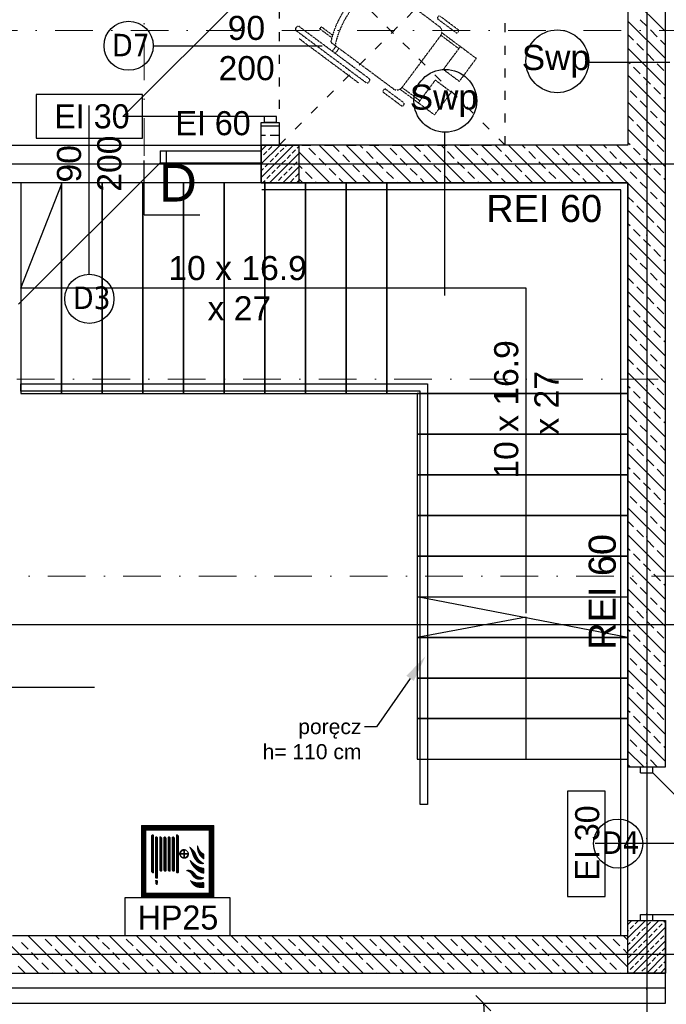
# Model space of a CAD drawing. Header units: millimetres. Extents: x -7023 to 53801, y 9849 to 33561.
# Tile 197 of 256: x 7379 to 7809, y 23799 to 24453. Entities that reach past the tile are written whole.
import ezdxf

# ---------------------------------------------------------------- set-up
doc = ezdxf.new("R2010")
doc.units = ezdxf.units.MM
for name, pattern in [('ACAD_ISO03W100', [30, 12, -18]), ('DASHDOT', [1, 0.5, -0.25, 0, -0.25]), ('DASHDOTX2', [2, 1, -0.5, 0, -0.5])]:
    doc.linetypes.add(name, pattern=pattern)
doc.layers.get('0').update_dxf_attribs({"lineweight": 9})
doc.layers.add('.IE_podklad', color=252, linetype='Continuous')
doc.layers.add('PROJEKT osie', color=251, linetype='DASHDOTX2', lineweight=9)
doc.styles.add('Arial', font='arial.ttf', dxfattribs={"height": 125})
doc.styles.add('Arial CE', font='arial.ttf')
doc.styles.add('MtX_Arial', font='txt')
doc.styles.add('Opisowy', font='arial.ttf')
doc.styles.get("Standard").update_dxf_attribs({"font": 'arial.ttf'})
doc.linetypes.add('ZIGZAG', pattern='A,0.00254,-5.08,[131,ltypeshp.shx,S=5.08,R=0,X=-5.08,Y=0],-10.16,[131,ltypeshp.shx,S=5.08,R=180,X=5.08,Y=0],-5.08', length=20.32254)
pattern_1 = [(45, (9980.83318, 24404.500955), (-0.01347038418, 0.01347038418), [])]

# ---------------------------------------------------------------- blocks, each defined once
blk = doc.blocks.new('OSIE DOMKU')
at = {"layer": 'PROJEKT osie', "ltscale": 25}
for p, q in [((-31453.52, 6226.99), (-31453.52, 4134.85)), ((-33194.97, 5184.65), (-29895.99, 5184.65)), ((-33194.97, 4878.65), (-29895.99, 4878.65)), ((-33194.97, 4659.65), (-29895.99, 4659.65))]:
    blk.add_line(p, q, dxfattribs=at)
blk = doc.blocks.new('_Oblique')
at = {"color": 0, "linetype": 'ByBlock', "lineweight": -2}
blk.add_line((-0.5, -0.5), (0.5, 0.5), dxfattribs=at)

msp = doc.modelspace()

# ---------------------------------------------------------------- hatches: boundary and pattern name
at = {"layer": '.IE_podklad', "transparency": 33554648}
h = msp.add_hatch(dxfattribs=at)
h.set_pattern_fill('ANSI33', color=256)
h.set_pattern_definition([(45, (31531.774, 19172.228), (-4.490128, 4.490128), []), (45, (31536.264, 19172.228), (-4.490128, 4.490128), [3.175, -1.5875])])
h.paths.add_polyline_path([(7564.56, 24369.38), (7552.06, 24369.38), (7552.06, 24356.88), (7564.56, 24356.88)])
h.paths.add_polyline_path([(7552.06, 24369.38), (7539.56, 24369.38), (7539.56, 24356.88), (7552.06, 24356.88)])
h.paths.add_polyline_path([(7552.06, 24356.88), (7539.56, 24356.88), (7539.56, 24344.38), (7552.06, 24344.38)])
h.paths.add_polyline_path([(7564.56, 24356.88), (7552.06, 24356.88), (7552.06, 24344.38), (7564.56, 24344.38)])
at = {"layer": '.IE_podklad', "lineweight": 0}
h = msp.add_hatch(dxfattribs=at)
h.set_pattern_fill('ANSI31', color=256, scale=0.006)
h.set_pattern_definition(pattern_1)
h.paths.add_polyline_path([(7460.06, 23869.38), (7508.06, 23869.38), (7508.06, 23917.38), (7460.06, 23917.38)])
h.paths.add_polyline_path([(7463.06, 23872.38), (7463.06, 23914.38), (7505.06, 23914.38), (7505.06, 23872.38)], flags=16)
h = msp.add_hatch(dxfattribs=at)
h.set_pattern_fill('ANSI31', color=256, scale=0.006)
h.set_pattern_definition(pattern_1)
h.paths.add_polyline_path([(7468.01, 23885.88), (7468.01, 23911.14), (7467.31, 23911.14), (7466.65, 23910.48), (7466.65, 23886.54), (7467.31, 23885.88)])
h.paths.add_polyline_path([(7470.84, 23882.35), (7470.84, 23909.19, 1.02423), (7469.48, 23909.16), (7469.48, 23882.35)])
h.paths.add_polyline_path([(7473.6, 23887.75), (7473.6, 23909.19, 1.02423), (7472.23, 23909.16), (7472.23, 23887.72, 1.092744)])
h.paths.add_polyline_path([(7476.39, 23887.75), (7476.39, 23909.18, 1.02423), (7475.02, 23909.15), (7475.02, 23887.71, 1.092744)])
h.paths.add_polyline_path([(7479.16, 23887.75), (7479.16, 23909.19, 1.02423), (7477.8, 23909.16), (7477.8, 23887.72, 1.092744)])
h.paths.add_polyline_path([(7481.93, 23887.75), (7481.93, 23909.18, 1.02423), (7480.56, 23909.15), (7480.56, 23887.71, 1.092744)])
h.paths.add_polyline_path([(7484.72, 23898.73), (7484.72, 23910.6), (7484.18, 23911.14), (7483.36, 23911.14), (7483.36, 23885.87), (7484.18, 23885.87), (7484.72, 23886.41), (7484.72, 23898.34), (7485.54, 23898.34, 29.452294), (7485.54, 23898.73)])
h.paths.add_polyline_path([(7470.49, 23878.22), (7470.82, 23880.84), (7469.43, 23880.84), (7469.76, 23878.22), (7470.37, 23878.22)])
h.paths.add_polyline_path([(7485.9, 23898.73, -0.371468), (7488.26, 23901.08), (7488.26, 23898.73)], flags=16)
h.paths.add_polyline_path([(7485.9, 23898.34), (7488.26, 23898.34), (7488.26, 23895.99, -0.371468)], flags=16)
h.paths.add_polyline_path([(7488.62, 23895.99), (7488.62, 23898.34), (7490.98, 23898.34, -0.371468)], flags=16)
h.paths.add_polyline_path([(7488.62, 23898.73), (7488.62, 23901.08, -0.371468), (7490.98, 23898.73)], flags=16)
h = msp.add_hatch(dxfattribs=at)
h.set_pattern_fill('ANSI31', color=256, scale=0.006)
h.set_pattern_definition(pattern_1)
h.paths.add_polyline_path([(7501.42, 23898.64, -0.102707), (7499.3, 23900.14, -0.096724), (7497.36, 23903.97, 0.166864), (7498.54, 23898.04, 0.168834), (7501.42, 23895.27)])
h.paths.add_polyline_path([(7498.26, 23894.67, -0.037531), (7496.34, 23897.78, 0.200612), (7491.96, 23903.12, -0.064162), (7494.24, 23897.91, 0.13962), (7497.28, 23893.05, 0.238487), (7501.42, 23892.22, -0.030177)])
h.paths.add_polyline_path([(7501.42, 23889.04, -0.132227), (7496.97, 23890.61, -0.025829), (7492.34, 23894.34, 0.153068), (7496.46, 23888.09, 0.149959), (7501.42, 23885.66)])
h.paths.add_polyline_path([(7495.78, 23885.21, 0.335154), (7489.96, 23887.48, -0.192193), (7493.77, 23884.43, 0.152678), (7496.23, 23882.16, 0.268662), (7501.42, 23882.67, -0.05694), (7499.17, 23883.12, -0.231426)])
h.paths.add_polyline_path([(7501.42, 23876.23), (7501.42, 23879.63, -0.19781), (7492.71, 23880.79, 0.316846), (7498.77, 23876.28, 0.025858)])

# ---------------------------------------------------------------- linework, layer by layer
at = {"layer": '.IE_podklad', "ltscale": 25}
for p, q in [((7795.56, 25399.22), (7795.56, 23307.08)), ((6054.1, 24356.88), (9353.09, 24356.88)), ((7461.89, 24323.17), (7498.94, 24323.17)), ((6054.1, 24050.88), (9353.09, 24050.88)), ((6054.1, 23831.88), (9353.09, 23831.88))]:
    msp.add_line(p, q, dxfattribs=at)
at = {"layer": '.IE_podklad', "linetype": 'DASHDOT', "lineweight": 13, "ltscale": 50}
for p, q in [((7461.89, 25188.95), (7461.89, 24359.11)), ((6050.17, 24445.55), (8608.47, 24445.55))]:
    msp.add_line(p, q, dxfattribs=at)
at = {"layer": '.IE_podklad'}
for p, q in [((7808.06, 24004.88), (7808.06, 24590.38)), ((7783.06, 24565.38), (7783.06, 24369.38)), ((7541.83, 24482.38), (7447.83, 24388.38)), ((7808.06, 24444.78), (7783.06, 24469.78)), ((7808.06, 24426.82), (7783.06, 24451.82)), ((7795.73, 24448.13), (7791.24, 24452.62)), ((7786.75, 24439.15), (7783.06, 24442.84)), ((7802.46, 24441.39), (7797.97, 24445.88)), ((7793.48, 24432.41), (7788.99, 24436.9)), ((7808.06, 24435.8), (7804.71, 24439.15)), ((7467.8, 24435.38), (7579.98, 24435.38)), ((7808.06, 24408.86), (7783.06, 24433.86)), ((7800.22, 24425.68), (7795.73, 24430.17)), ((7756.41, 24424.58), (7810.91, 24424.58)), ((7784.5, 24423.43), (7783.06, 24424.88)), ((7806.95, 24418.94), (7802.46, 24423.43)), ((7791.24, 24416.7), (7786.75, 24421.19)), ((7808.06, 24390.9), (7783.06, 24415.9)), ((7797.97, 24409.96), (7793.48, 24414.45)), ((7788.99, 24400.98), (7784.5, 24405.47)), ((7804.71, 24403.23), (7800.22, 24407.72)), ((7460.81, 24402.99), (7390.1, 24402.99)), ((7390.1, 24402.99), (7390.1, 24374.06)), ((7460.81, 24374.06), (7460.81, 24402.99)), ((7808.06, 24372.94), (7783.06, 24397.94)), ((7795.73, 24394.25), (7791.24, 24398.74)), ((7808.06, 24399.88), (7806.95, 24400.98)), ((7425.46, 24283.59), (7425.46, 24395.78)), ((7802.46, 24387.51), (7797.97, 24392)), ((7541.83, 24388.38), (7447.83, 24388.38)), ((7539.56, 24369.38), (7539.56, 24384.38)), ((7539.56, 24384.38), (7551.56, 24384.38)), ((7541.83, 24384.38), (7541.83, 24388.38)), ((7549.83, 24388.38), (7541.83, 24388.38)), ((7549.83, 24384.38), (7541.83, 24384.38)), ((7549.83, 24384.38), (7549.83, 24388.38)), ((7551.56, 24384.38), (7551.56, 24369.38)), ((7786.75, 24385.27), (7783.06, 24388.96)), ((7808.06, 24381.92), (7804.71, 24385.27)), ((7539.56, 24382.28), (7551.56, 24382.28)), ((7661.31, 24378.48), (7661.31, 24269.49)), ((7808.06, 24354.98), (7783.06, 24379.98)), ((7793.48, 24378.53), (7788.99, 24383.02)), ((7390.1, 24374.06), (7460.81, 24374.06)), ((7539.56, 24375.93), (7542.39, 24375.93)), ((7545.56, 24375.93), (7551.56, 24375.93)), ((7784.5, 24369.55), (7783.06, 24371)), ((7800.22, 24371.8), (7795.73, 24376.29)), ((7472.46, 24365.62), (7476.46, 24365.62)), ((7472.46, 24365.62), (7472.46, 24357.62)), ((7476.46, 24365.62), (7476.46, 24357.62)), ((7539.79, 24365.25), (7476.46, 24365.25)), ((7476.46, 24365.25), (7476.46, 24357.62)), ((7539.56, 24369.58), (7551.56, 24369.58)), ((7783.06, 24369.38), (7539.56, 24369.38)), ((7539.56, 24369.38), (7539.56, 24344.38)), ((7539.79, 24357.62), (7539.79, 24365.25)), ((7585.17, 24344.38), (7564.56, 24364.99)), ((7575.71, 24362.82), (7571.22, 24367.31)), ((7603.13, 24344.38), (7578.13, 24369.38)), ((7591.42, 24365.06), (7587.11, 24369.38)), ((7621.09, 24344.38), (7596.09, 24369.38)), ((7607.14, 24367.31), (7605.07, 24369.38)), ((7613.88, 24360.57), (7609.39, 24365.06)), ((7639.05, 24344.38), (7614.05, 24369.38)), ((7629.59, 24362.82), (7625.1, 24367.31)), ((7657.01, 24344.38), (7632.01, 24369.38)), ((7645.31, 24365.06), (7640.99, 24369.38)), ((7674.97, 24344.38), (7649.97, 24369.38)), ((7661.02, 24367.31), (7658.95, 24369.38)), ((7667.76, 24360.57), (7663.27, 24365.06)), ((7692.93, 24344.38), (7667.93, 24369.38)), ((7683.47, 24362.82), (7678.98, 24367.31)), ((7710.89, 24344.38), (7685.89, 24369.38)), ((7699.19, 24365.06), (7694.87, 24369.38)), ((7728.85, 24344.38), (7703.85, 24369.38)), ((7714.9, 24367.31), (7712.83, 24369.38)), ((7721.64, 24360.57), (7717.15, 24365.06)), ((7746.81, 24344.38), (7721.81, 24369.38)), ((7737.35, 24362.82), (7732.86, 24367.31)), ((7764.77, 24344.38), (7739.77, 24369.38)), ((7753.07, 24365.06), (7748.75, 24369.38)), ((7782.73, 24344.38), (7757.73, 24369.38)), ((7768.78, 24367.31), (7766.71, 24369.38)), ((7775.52, 24360.57), (7771.03, 24365.06)), ((7808.06, 24337.01), (7775.69, 24369.38)), ((7791.24, 24362.82), (7786.75, 24367.31)), ((7806.95, 24365.06), (7802.46, 24369.55)), ((7472.46, 24357.62), (7378.46, 24263.62)), ((7472.46, 24357.62), (7476.46, 24357.62)), ((7476.46, 24357.62), (7539.79, 24357.62)), ((7582.44, 24356.08), (7577.95, 24360.57)), ((7598.16, 24358.33), (7593.67, 24362.82)), ((7620.61, 24353.84), (7616.12, 24358.33)), ((7636.33, 24356.08), (7631.84, 24360.57)), ((7652.04, 24358.33), (7647.55, 24362.82)), ((7674.49, 24353.84), (7670, 24358.33)), ((7690.21, 24356.08), (7685.72, 24360.57)), ((7705.92, 24358.33), (7701.43, 24362.82)), ((7728.37, 24353.84), (7723.88, 24358.33)), ((7744.09, 24356.08), (7739.6, 24360.57)), ((7759.8, 24358.33), (7755.31, 24362.82)), ((7782.26, 24353.84), (7777.76, 24358.33)), ((7797.97, 24356.08), (7793.48, 24360.57)), ((7566.73, 24353.84), (7564.56, 24356.01)), ((7573.46, 24347.1), (7568.97, 24351.59)), ((7589.18, 24349.35), (7584.69, 24353.84)), ((7604.9, 24351.59), (7600.4, 24356.08)), ((7627.35, 24347.1), (7622.86, 24351.59)), ((7643.06, 24349.35), (7638.57, 24353.84)), ((7658.78, 24351.59), (7654.29, 24356.08)), ((7681.23, 24347.1), (7676.74, 24351.59)), ((7696.94, 24349.35), (7692.45, 24353.84)), ((7712.66, 24351.59), (7708.17, 24356.08)), ((7735.11, 24347.1), (7730.62, 24351.59)), ((7750.82, 24349.35), (7746.33, 24353.84)), ((7766.54, 24351.59), (7762.05, 24356.08)), ((7788.99, 24347.1), (7784.5, 24351.59)), ((7804.71, 24349.35), (7800.22, 24353.84)), ((7539.56, 24344.38), (7783.06, 24344.38)), ((7783.06, 24344.38), (7539.89, 24344.38)), ((7567.21, 24344.38), (7564.56, 24347.03)), ((7576.19, 24344.38), (7575.71, 24344.86)), ((7594.15, 24344.38), (7591.42, 24347.1)), ((7611.63, 24344.86), (7607.14, 24349.35)), ((7630.07, 24344.38), (7629.59, 24344.86)), ((7648.03, 24344.38), (7645.31, 24347.1)), ((7665.51, 24344.86), (7661.02, 24349.35)), ((7683.95, 24344.38), (7683.47, 24344.86)), ((7701.91, 24344.38), (7699.19, 24347.1)), ((7719.39, 24344.86), (7714.9, 24349.35)), ((7737.83, 24344.38), (7737.35, 24344.86)), ((7755.79, 24344.38), (7753.07, 24347.1)), ((7773.27, 24344.86), (7768.78, 24349.35)), ((7783.06, 24344.38), (7783.06, 23956.38)), ((7783.06, 23844.38), (7783.06, 24344.38)), ((7795.73, 24340.37), (7791.24, 24344.86)), ((7808.06, 24346), (7806.95, 24347.1)), ((7380.06, 24274.38), (7407.06, 24343.24)), ((7778.35, 24339.67), (7539.89, 24339.67)), ((7778.35, 23844.38), (7778.35, 24339.67)), ((7808.06, 24319.05), (7783.06, 24344.05)), ((7802.46, 24333.63), (7797.97, 24338.12)), ((7786.75, 24331.39), (7783.06, 24335.07)), ((7808.06, 24328.03), (7804.71, 24331.39)), ((7808.06, 24301.09), (7783.06, 24326.09)), ((7793.48, 24324.65), (7788.99, 24329.14)), ((7800.22, 24317.91), (7795.73, 24322.4)), ((7784.5, 24315.67), (7783.06, 24317.11)), ((7791.24, 24308.93), (7786.75, 24313.42)), ((7806.95, 24311.18), (7802.46, 24315.67)), ((7808.06, 24283.13), (7783.06, 24308.13)), ((7797.97, 24302.2), (7793.48, 24306.69)), ((7804.71, 24295.46), (7800.22, 24299.95)), ((7788.99, 24293.22), (7784.5, 24297.71)), ((7808.06, 24292.11), (7806.95, 24293.22)), ((7808.06, 24265.17), (7783.06, 24290.17)), ((7795.73, 24286.48), (7791.24, 24290.97)), ((7786.75, 24277.5), (7783.06, 24281.19)), ((7802.46, 24279.75), (7797.97, 24284.24)), ((7715.56, 24274.38), (7380.06, 24274.38)), ((7715.56, 24058.38), (7715.56, 24274.38)), ((7793.48, 24270.77), (7788.99, 24275.26)), ((7808.06, 24274.15), (7804.71, 24277.5)), ((7808.06, 24247.21), (7783.06, 24272.21)), ((7800.22, 24264.03), (7795.73, 24268.52)), ((7784.5, 24261.79), (7783.06, 24263.23)), ((7791.24, 24255.05), (7786.75, 24259.54)), ((7806.95, 24257.3), (7802.46, 24261.79)), ((7808.06, 24229.25), (7783.06, 24254.25)), ((7797.97, 24248.32), (7793.48, 24252.81)), ((7788.99, 24239.34), (7784.5, 24243.83)), ((7804.71, 24241.58), (7800.22, 24246.07)), ((7808.06, 24211.29), (7783.06, 24236.29)), ((7795.73, 24232.6), (7791.24, 24237.09)), ((7808.06, 24238.23), (7806.95, 24239.34)), ((7786.75, 24223.62), (7783.06, 24227.31)), ((7802.46, 24225.87), (7797.97, 24230.36)), ((7793.48, 24216.89), (7788.99, 24221.38)), ((7808.06, 24220.27), (7804.71, 24223.62)), ((7808.06, 24193.33), (7783.06, 24218.33)), ((7800.22, 24210.15), (7795.73, 24214.64)), ((7380.06, 24205.88), (7380.06, 24210.88)), ((7380.06, 24210.88), (7650.06, 24210.88)), ((7650.06, 24210.88), (7650.06, 23931.38)), ((7784.5, 24207.91), (7783.06, 24209.35)), ((7806.95, 24203.42), (7802.46, 24207.91)), ((7645.06, 24205.88), (7380.06, 24205.88)), ((7645.06, 23931.38), (7645.06, 24205.88)), ((7791.24, 24201.17), (7786.75, 24205.66)), ((7808.06, 24175.37), (7783.06, 24200.37)), ((7797.97, 24194.44), (7793.48, 24198.93)), ((7788.99, 24185.46), (7784.5, 24189.95)), ((7804.71, 24187.7), (7800.22, 24192.19)), ((7808.06, 24157.41), (7783.06, 24182.41)), ((7795.73, 24178.72), (7791.24, 24183.21)), ((7808.06, 24184.35), (7806.95, 24185.46)), ((7802.46, 24171.99), (7797.97, 24176.48)), ((7786.75, 24169.74), (7783.06, 24173.43)), ((7808.06, 24166.39), (7804.71, 24169.74)), ((7808.06, 24139.45), (7783.06, 24164.45)), ((7793.48, 24163.01), (7788.99, 24167.5)), ((7784.5, 24154.03), (7783.06, 24155.47)), ((7800.22, 24156.27), (7795.73, 24160.76)), ((7791.24, 24147.29), (7786.75, 24151.78)), ((7806.95, 24149.53), (7802.46, 24154.03)), ((7808.06, 24121.49), (7783.06, 24146.49)), ((7797.97, 24140.55), (7793.48, 24145.04)), ((7788.99, 24131.57), (7784.5, 24136.06)), ((7804.71, 24133.82), (7800.22, 24138.31)), ((7808.06, 24103.53), (7783.06, 24128.53)), ((7795.73, 24124.84), (7791.24, 24129.33)), ((7808.06, 24130.47), (7806.95, 24131.57)), ((7802.46, 24118.1), (7797.97, 24122.59)), ((7786.75, 24115.86), (7783.06, 24119.55)), ((7808.06, 24112.51), (7804.71, 24115.86)), ((7808.06, 24085.57), (7783.06, 24110.57)), ((7793.48, 24109.12), (7788.99, 24113.61)), ((7800.22, 24102.39), (7795.73, 24106.88)), ((7784.5, 24100.14), (7783.06, 24101.59)), ((7791.24, 24093.41), (7786.75, 24097.9)), ((7806.95, 24095.65), (7802.46, 24100.14)), ((7808.06, 24067.61), (7783.06, 24092.61)), ((7797.97, 24086.67), (7793.48, 24091.16)), ((7804.71, 24079.94), (7800.22, 24084.43)), ((7788.99, 24077.69), (7784.5, 24082.18)), ((7808.06, 24076.59), (7806.95, 24077.69)), ((7808.06, 24049.65), (7783.06, 24074.65)), ((7795.73, 24070.96), (7791.24, 24075.45)), ((7783.06, 24042.38), (7643.06, 24069.38)), ((7643.06, 24069.38), (7643.06, 24042.38)), ((7786.75, 24061.98), (7783.06, 24065.67)), ((7802.46, 24064.22), (7797.97, 24068.71)), ((7808.06, 24031.69), (7783.06, 24056.69)), ((7793.48, 24055.24), (7788.99, 24059.73)), ((7808.06, 24058.63), (7804.71, 24061.98)), ((7715.56, 24055.88), (7643.06, 24042.38)), ((7715.56, 23961.38), (7715.56, 24055.88)), ((7800.22, 24048.51), (7795.73, 24053)), ((7784.5, 24046.26), (7783.06, 24047.71)), ((7791.24, 24039.53), (7786.75, 24044.02)), ((7806.95, 24041.77), (7802.46, 24046.26)), ((7783.06, 24042.38), (7643.06, 24042.38)), ((7643.06, 24042.38), (7643.06, 24015.38)), ((7643.06, 24042.38), (7783.06, 24042.38)), ((7808.06, 24013.73), (7783.06, 24038.73)), ((7797.97, 24032.79), (7793.48, 24037.28)), ((7804.71, 24026.06), (7800.22, 24030.55)), ((7788.99, 24023.81), (7784.5, 24028.3)), ((7808.06, 23995.77), (7783.06, 24020.77)), ((7795.73, 24017.08), (7791.24, 24021.57)), ((7808.06, 24022.71), (7806.95, 24023.81)), ((7783.06, 24015.38), (7643.06, 24015.38)), ((7643.06, 24015.38), (7643.06, 23988.38)), ((7643.06, 24015.38), (7783.06, 24015.38)), ((7786.75, 24008.1), (7783.06, 24011.78)), ((7802.46, 24010.34), (7797.97, 24014.83)), ((7319.93, 24009.25), (7428.92, 24009.25)), ((7793.48, 24001.36), (7788.99, 24005.85)), ((7808.06, 24004.75), (7804.71, 24008.1)), ((7808.06, 23956.38), (7808.06, 24004.88)), ((7808.06, 23977.8), (7783.06, 24002.8)), ((7800.22, 23994.63), (7795.73, 23999.12)), ((7784.5, 23992.38), (7783.06, 23993.82)), ((7806.95, 23987.89), (7802.46, 23992.38)), ((7783.06, 23988.38), (7643.06, 23988.38)), ((7643.06, 23988.38), (7643.06, 23961.38)), ((7643.06, 23988.38), (7783.06, 23988.38)), ((7808.06, 23959.84), (7783.06, 23984.84)), ((7791.24, 23985.65), (7786.75, 23990.14)), ((7797.97, 23978.91), (7793.48, 23983.4)), ((7788.99, 23969.93), (7784.5, 23974.42)), ((7804.71, 23972.17), (7800.22, 23976.67)), ((7793.56, 23956.38), (7783.06, 23966.88)), ((7795.73, 23963.19), (7791.24, 23967.68)), ((7808.06, 23968.82), (7806.95, 23969.93)), ((7643.06, 23961.38), (7783.06, 23961.38)), ((7802.46, 23956.46), (7797.97, 23960.95)), ((7784.58, 23956.38), (7783.06, 23957.9)), ((7783.06, 23956.38), (7808.06, 23956.38)), ((7791.49, 23952.38), (7791.49, 23956.38)), ((7791.49, 23956.38), (7799.49, 23956.38)), ((7791.49, 23952.38), (7799.49, 23952.38)), ((7799.49, 23952.38), (7799.49, 23956.38)), ((7799.49, 23952.38), (7893.49, 23858.38)), ((7767.86, 23940.21), (7742.86, 23940.21)), ((7742.86, 23940.21), (7742.86, 23870.21)), ((7767.86, 23870.21), (7767.86, 23940.21)), ((7650.06, 23931.38), (7645.06, 23931.38)), ((7873.52, 23905.38), (7761.33, 23905.38)), ((7519.06, 23869.38), (7449.06, 23869.38)), ((7449.06, 23869.38), (7449.06, 23844.38)), ((7519.06, 23844.38), (7519.06, 23869.38)), ((7742.86, 23870.21), (7767.86, 23870.21)), ((7783.06, 23851.74), (7785.69, 23854.38)), ((7783.06, 23842.76), (7794.67, 23854.38)), ((7783.06, 23833.78), (7803.65, 23854.38)), ((7783.06, 23819.38), (7783.06, 23854.38)), ((7783.06, 23854.38), (7808.06, 23854.38)), ((7787.87, 23852.06), (7790.11, 23854.31)), ((7791.49, 23854.38), (7791.49, 23858.38)), ((7791.49, 23858.38), (7799.49, 23858.38)), ((7791.49, 23854.38), (7799.49, 23854.38)), ((7799.09, 23854.31), (7799.16, 23854.38)), ((7799.49, 23854.38), (7799.49, 23858.38)), ((7799.49, 23858.38), (7893.49, 23858.38)), ((7806.95, 23853.19), (7808.06, 23854.29)), ((7808.06, 23854.38), (7808.06, 23819.38)), ((7808.06, 23819.38), (7808.06, 23854.02)), ((7783.06, 23824.8), (7808.06, 23849.8)), ((7783.06, 23847.25), (7783.38, 23847.57)), ((7784.5, 23848.7), (7786.75, 23850.94)), ((7792.36, 23847.57), (7794.6, 23849.82)), ((7795.73, 23850.94), (7797.97, 23853.19)), ((7800.22, 23846.45), (7802.46, 23848.7)), ((7803.58, 23849.82), (7805.83, 23852.06)), ((7391.75, 23819.38), (7366.75, 23844.38)), ((7374.56, 23844.38), (7783.06, 23844.38)), ((7409.71, 23819.38), (7384.71, 23844.38)), ((7393.86, 23844.21), (7393.69, 23844.38)), ((7400.59, 23837.47), (7396.1, 23841.96)), ((7427.67, 23819.38), (7402.67, 23844.38)), ((7416.31, 23839.72), (7411.82, 23844.21)), ((7445.63, 23819.38), (7420.63, 23844.38)), ((7432.03, 23841.96), (7429.61, 23844.38)), ((7463.59, 23819.38), (7438.59, 23844.38)), ((7447.74, 23844.21), (7447.57, 23844.38)), ((7449.06, 23844.38), (7519.06, 23844.38)), ((7454.48, 23837.47), (7449.99, 23841.96)), ((7481.55, 23819.38), (7456.55, 23844.38)), ((7470.19, 23839.72), (7465.7, 23844.21)), ((7499.51, 23819.38), (7474.51, 23844.38)), ((7485.91, 23841.96), (7483.49, 23844.38)), ((7517.47, 23819.38), (7492.47, 23844.38)), ((7501.62, 23844.21), (7501.45, 23844.38)), ((7508.36, 23837.47), (7503.87, 23841.96)), ((7535.43, 23819.38), (7510.43, 23844.38)), ((7524.07, 23839.72), (7519.58, 23844.21)), ((7553.39, 23819.38), (7528.39, 23844.38)), ((7539.79, 23841.96), (7537.37, 23844.38)), ((7571.35, 23819.38), (7546.35, 23844.38)), ((7555.5, 23844.21), (7555.33, 23844.38)), ((7562.24, 23837.47), (7557.75, 23841.96)), ((7589.31, 23819.38), (7564.31, 23844.38)), ((7577.95, 23839.72), (7573.46, 23844.21)), ((7607.27, 23819.38), (7582.27, 23844.38)), ((7593.67, 23841.96), (7591.25, 23844.38)), ((7625.23, 23819.38), (7600.23, 23844.38)), ((7609.39, 23844.21), (7609.21, 23844.38)), ((7616.12, 23837.47), (7611.63, 23841.96)), ((7643.19, 23819.38), (7618.19, 23844.38)), ((7631.84, 23839.72), (7627.35, 23844.21)), ((7661.16, 23819.38), (7636.16, 23844.38)), ((7647.55, 23841.96), (7645.14, 23844.38)), ((7679.12, 23819.38), (7654.12, 23844.38)), ((7663.27, 23844.21), (7663.1, 23844.38)), ((7670, 23837.47), (7665.51, 23841.96)), ((7697.08, 23819.38), (7672.08, 23844.38)), ((7685.72, 23839.72), (7681.23, 23844.21)), ((7715.04, 23819.38), (7690.04, 23844.38)), ((7701.43, 23841.96), (7699.02, 23844.38)), ((7733, 23819.38), (7708, 23844.38)), ((7717.15, 23844.21), (7716.98, 23844.38)), ((7723.88, 23837.47), (7719.39, 23841.96)), ((7750.96, 23819.38), (7725.96, 23844.38)), ((7739.6, 23839.72), (7735.11, 23844.21)), ((7768.92, 23819.38), (7743.92, 23844.38)), ((7755.31, 23841.96), (7752.9, 23844.38)), ((7783.06, 23823.2), (7761.88, 23844.38)), ((7771.03, 23844.21), (7770.86, 23844.38)), ((7777.76, 23837.47), (7773.27, 23841.96)), ((7783.06, 23841.16), (7779.84, 23844.38)), ((7785.62, 23840.84), (7787.87, 23843.08)), ((7786.61, 23819.38), (7808.06, 23840.82)), ((7788.99, 23844.21), (7791.24, 23846.45)), ((7793.48, 23839.72), (7795.73, 23841.96)), ((7796.85, 23843.08), (7799.09, 23845.33)), ((7801.34, 23838.59), (7803.58, 23840.84)), ((7804.71, 23841.96), (7806.95, 23844.21)), ((7384.88, 23835.23), (7380.39, 23839.72)), ((7407.33, 23830.74), (7402.84, 23835.23)), ((7423.04, 23832.98), (7418.55, 23837.47)), ((7438.76, 23835.23), (7434.27, 23839.72)), ((7461.21, 23830.74), (7456.72, 23835.23)), ((7476.93, 23832.98), (7472.44, 23837.47)), ((7492.64, 23835.23), (7488.15, 23839.72)), ((7515.09, 23830.74), (7510.6, 23835.23)), ((7530.81, 23832.98), (7526.32, 23837.47)), ((7546.52, 23835.23), (7542.03, 23839.72)), ((7568.97, 23830.74), (7564.48, 23835.23)), ((7584.69, 23832.98), (7580.2, 23837.47)), ((7600.4, 23835.23), (7595.91, 23839.72)), ((7622.86, 23830.74), (7618.37, 23835.23)), ((7638.57, 23832.98), (7634.08, 23837.47)), ((7654.29, 23835.23), (7649.8, 23839.72)), ((7676.74, 23830.74), (7672.25, 23835.23)), ((7692.45, 23832.98), (7687.96, 23837.47)), ((7708.17, 23835.23), (7703.68, 23839.72)), ((7730.62, 23830.74), (7726.13, 23835.23)), ((7746.33, 23832.98), (7741.84, 23837.47)), ((7762.05, 23835.23), (7757.56, 23839.72)), ((7783.06, 23832.18), (7780.01, 23835.23)), ((7783.06, 23838.27), (7784.5, 23839.72)), ((7786.75, 23832.98), (7788.99, 23835.23)), ((7790.11, 23836.35), (7792.36, 23838.59)), ((7797.97, 23835.23), (7800.22, 23837.47)), ((7805.83, 23834.1), (7808.06, 23836.33)), ((7391.61, 23828.49), (7387.12, 23832.98)), ((7414.06, 23824), (7409.57, 23828.49)), ((7429.78, 23826.25), (7425.29, 23830.74)), ((7445.5, 23828.49), (7441.01, 23832.98)), ((7467.95, 23824), (7463.46, 23828.49)), ((7483.66, 23826.25), (7479.17, 23830.74)), ((7499.38, 23828.49), (7494.89, 23832.98)), ((7521.83, 23824), (7517.34, 23828.49)), ((7537.54, 23826.25), (7533.05, 23830.74)), ((7553.26, 23828.49), (7548.77, 23832.98)), ((7575.71, 23824), (7571.22, 23828.49)), ((7591.42, 23826.25), (7586.93, 23830.74)), ((7607.14, 23828.49), (7602.65, 23832.98)), ((7629.59, 23824), (7625.1, 23828.49)), ((7645.31, 23826.25), (7640.82, 23830.74)), ((7661.02, 23828.49), (7656.53, 23832.98)), ((7683.47, 23824), (7678.98, 23828.49)), ((7699.19, 23826.25), (7694.7, 23830.74)), ((7714.9, 23828.49), (7710.41, 23832.98)), ((7737.35, 23824), (7732.86, 23828.49)), ((7753.07, 23826.25), (7748.58, 23830.74)), ((7768.78, 23828.49), (7764.29, 23832.98)), ((7783.38, 23829.61), (7785.62, 23831.86)), ((7791.24, 23828.49), (7793.48, 23830.74)), ((7794.6, 23831.86), (7796.85, 23834.1)), ((7795.59, 23819.38), (7808.06, 23831.84)), ((7799.09, 23827.37), (7801.34, 23829.61)), ((7802.46, 23830.74), (7804.71, 23832.98)), ((7382.63, 23819.51), (7378.14, 23824)), ((7398.35, 23821.76), (7393.86, 23826.25)), ((7418.69, 23819.38), (7416.31, 23821.76)), ((7436.52, 23819.51), (7432.03, 23824)), ((7452.23, 23821.76), (7447.74, 23826.25)), ((7472.57, 23819.38), (7470.19, 23821.76)), ((7490.4, 23819.51), (7485.91, 23824)), ((7506.11, 23821.76), (7501.62, 23826.25)), ((7526.45, 23819.38), (7524.07, 23821.76)), ((7544.28, 23819.51), (7539.79, 23824)), ((7559.99, 23821.76), (7555.5, 23826.25)), ((7580.33, 23819.38), (7577.95, 23821.76)), ((7598.16, 23819.51), (7593.67, 23824)), ((7613.88, 23821.76), (7609.39, 23826.25)), ((7634.21, 23819.38), (7631.84, 23821.76)), ((7652.04, 23819.51), (7647.55, 23824)), ((7667.76, 23821.76), (7663.27, 23826.25)), ((7688.1, 23819.38), (7685.72, 23821.76)), ((7705.92, 23819.51), (7701.43, 23824)), ((7721.64, 23821.76), (7717.15, 23826.25)), ((7741.98, 23819.38), (7739.6, 23821.76)), ((7759.8, 23819.51), (7755.31, 23824)), ((7775.52, 23821.76), (7771.03, 23826.25)), ((7784.5, 23821.76), (7786.75, 23824)), ((7787.87, 23825.12), (7790.11, 23827.37)), ((7792.36, 23820.63), (7794.6, 23822.88)), ((7795.73, 23824), (7797.97, 23826.25)), ((7800.22, 23819.51), (7802.46, 23821.76)), ((7803.58, 23822.88), (7805.83, 23825.12)), ((7804.57, 23819.38), (7808.06, 23822.86)), ((7806.95, 23826.25), (7808.06, 23827.35)), ((7033.81, 23819.38), (7808.06, 23819.38)), ((7400.73, 23819.38), (7400.59, 23819.51)), ((7454.61, 23819.38), (7454.48, 23819.51)), ((7508.49, 23819.38), (7508.36, 23819.51)), ((7562.37, 23819.38), (7562.24, 23819.51)), ((7616.25, 23819.38), (7616.12, 23819.51)), ((7670.14, 23819.38), (7670, 23819.51)), ((7724.02, 23819.38), (7723.88, 23819.51)), ((7777.9, 23819.38), (7777.76, 23819.51)), ((7783.06, 23820.31), (7783.38, 23820.63)), ((7808.06, 23819.38), (7783.06, 23819.38)), ((7791.1, 23819.38), (7791.24, 23819.51)), ((7808.06, 23799.38), (7808.06, 23819.38)), ((7033.81, 23799.38), (7808.06, 23799.38))]:
    msp.add_line(p, q, dxfattribs=at)
at = {"layer": '.IE_podklad', "linetype": 'ACAD_ISO03W100', "ltscale": 0.5}
for p, q in [((7551.56, 24369.38), (7701.56, 24519.38)), ((7701.56, 24369.38), (7551.56, 24519.38))]:
    msp.add_line(p, q, dxfattribs=at)
at = {"layer": '.IE_podklad', "linetype": 'ACAD_ISO03W100', "ltscale": 0.004}
for p, q in [((7616.47, 24479), (7657.86, 24448.19)), ((7578.44, 24446.61), (7579.5, 24448.04)), ((7586.44, 24440.65), (7578.44, 24446.61)), ((7579.5, 24448.04), (7586.96, 24442.49)), ((7670.74, 24433.46), (7658.5, 24442.57)), ((7671.76, 24434.84), (7659.52, 24443.95)), ((7564.72, 24440.16), (7604.37, 24410.65)), ((7627.12, 24406.89), (7585.73, 24437.69)), ((7658.74, 24442.18), (7633.14, 24407.77)), ((7589.22, 24435.09), (7586.78, 24431.8)), ((7591.2, 24433.62), (7588.76, 24430.33)), ((7643.9, 24397.4), (7631.66, 24406.52)), ((7644.93, 24398.78), (7632.69, 24407.89))]:
    msp.add_line(p, q, dxfattribs=at)
at = {"layer": '.IE_podklad', "ltscale": 0.5}
for p, q in [((6396.06, 24369.38), (7539.56, 24369.38)), ((7539.56, 24369.38), (7539.56, 24344.38)), ((7539.56, 24344.38), (6396.06, 24344.38))]:
    msp.add_line(p, q, dxfattribs=at)
at = {"layer": '.IE_podklad', "lineweight": 30, "ltscale": 25}
msp.add_line((7461.89, 24323.17), (7461.89, 24359.11), dxfattribs=at)
at = {"layer": '.IE_podklad', "ltscale": 10}
for p, q in [((7380.06, 24344.38), (7380.06, 24204.38)), ((7407.06, 24344.38), (7407.06, 24204.38)), ((7407.06, 24204.38), (7407.06, 24344.38)), ((7434.06, 24344.38), (7434.06, 24204.38)), ((7434.06, 24204.38), (7434.06, 24344.38)), ((7461.06, 24344.38), (7461.06, 24204.38)), ((7461.06, 24204.38), (7461.06, 24344.38)), ((7488.06, 24344.38), (7488.06, 24204.38)), ((7488.06, 24204.38), (7488.06, 24344.38)), ((7515.06, 24344.38), (7515.06, 24204.38)), ((7515.06, 24204.38), (7515.06, 24344.38)), ((7542.06, 24344.38), (7542.06, 24204.38)), ((7542.06, 24204.38), (7542.06, 24344.38)), ((7569.06, 24344.38), (7569.06, 24204.38)), ((7569.06, 24204.38), (7569.06, 24344.38)), ((7596.06, 24204.38), (7596.06, 24344.38)), ((7596.06, 24344.38), (7596.06, 24204.38)), ((7783.06, 24344.38), (7623.06, 24344.38)), ((7623.06, 24344.38), (7623.06, 24204.38)), ((7623.06, 24204.38), (7623.06, 24344.38)), ((7380.06, 24204.38), (7407.06, 24204.38)), ((7407.06, 24204.38), (7434.06, 24204.38)), ((7434.06, 24204.38), (7461.06, 24204.38)), ((7461.06, 24204.38), (7488.06, 24204.38)), ((7488.06, 24204.38), (7515.06, 24204.38)), ((7515.06, 24204.38), (7542.06, 24204.38)), ((7542.06, 24204.38), (7569.06, 24204.38)), ((7569.06, 24204.38), (7596.06, 24204.38)), ((7596.06, 24204.38), (7623.06, 24204.38)), ((7623.06, 24204.38), (7783.06, 24204.38)), ((7783.06, 24204.38), (7643.06, 24204.38)), ((7643.06, 24204.38), (7643.06, 24177.38)), ((7783.06, 24177.38), (7643.06, 24177.38)), ((7643.06, 24177.38), (7643.06, 24150.38)), ((7643.06, 24177.38), (7783.06, 24177.38)), ((7783.06, 24150.38), (7643.06, 24150.38)), ((7643.06, 24150.38), (7643.06, 24123.38)), ((7643.06, 24150.38), (7783.06, 24150.38)), ((7783.06, 24123.38), (7643.06, 24123.38)), ((7643.06, 24123.38), (7643.06, 24096.38)), ((7643.06, 24123.38), (7783.06, 24123.38)), ((7783.06, 24096.38), (7643.06, 24096.38)), ((7643.06, 24096.38), (7643.06, 24069.38)), ((7643.06, 24096.38), (7783.06, 24096.38)), ((7643.06, 24069.38), (7783.06, 24069.38))]:
    msp.add_line(p, q, dxfattribs=at)
at = {"layer": '.IE_podklad', "linetype": 'ByBlock', "lineweight": -2}
msp.add_line((7616.12, 23983.03), (7608.12, 23983.03), dxfattribs=at)
at = {"layer": '.IE_podklad', "linetype": 'ZIGZAG'}
msp.add_line((7808.06, 23809.38), (7033.81, 23809.38), dxfattribs=at)
at = {"layer": '.IE_podklad', "linetype": 'ACAD_ISO03W100', "ltscale": 0.5}
msp.add_lwpolyline([(7551.56, 24369.38), (7701.56, 24369.38), (7701.56, 24519.38), (7551.56, 24519.38)], close=True, dxfattribs=at)
at = {"layer": '.IE_podklad', "linetype": 'ACAD_ISO03W100', "ltscale": 0.004}
for points in [[(7670.58, 24444.87), (7670.12, 24444.25, -0.414214), (7668.92, 24444.07), (7656.88, 24453.03, -0.414214), (7656.71, 24454.23), (7657.17, 24454.85, -0.414214), (7658.37, 24455.03), (7670.41, 24446.07, -0.414214)], [(7611.41, 24411.86), (7610.9, 24411.17, -0.414214), (7609.09, 24410.91), (7562.87, 24445.31, -0.414214), (7562.6, 24447.11), (7563.12, 24447.8, -0.414214), (7564.92, 24448.07), (7611.15, 24413.67, -0.414214)], [(7633.96, 24395.66), (7634.42, 24396.28, 0.414214), (7634.24, 24397.48), (7622.21, 24406.44, 0.414214), (7621, 24406.26), (7620.54, 24405.64, 0.414214), (7620.72, 24404.44), (7632.76, 24395.48, 0.414214)]]:
    msp.add_lwpolyline(points, format="xyb", close=True, dxfattribs=at)
for points in [[(7682.4, 24426.92), (7671.76, 24434.84), (7660.49, 24419.69), (7671.12, 24411.77)], [(7654.54, 24389.49), (7643.9, 24397.4), (7655.18, 24412.56), (7665.82, 24404.64)]]:
    msp.add_lwpolyline(points, close=True, dxfattribs=at)
at = {"layer": '.IE_podklad'}
msp.add_lwpolyline([(7539.56, 24369.38), (7564.56, 24369.38), (7564.56, 24344.38), (7539.56, 24344.38)], close=True, dxfattribs=at)
at = {"layer": '.IE_podklad', "linetype": 'DASHDOT', "lineweight": 13, "ltscale": 50}
for points in [[(9105.79, 24213.88), (6642.99, 24213.88)], [(7873.83, 24083.01), (6642.99, 24083.01)]]:
    msp.add_lwpolyline(points, dxfattribs=at)
at = {"layer": '.IE_podklad', "linetype": 'ByBlock', "lineweight": -2}
msp.add_lwpolyline([(7638.43, 24015.15), (7616.12, 23983.03)], dxfattribs=at)
at = {"layer": '.IE_podklad', "lineweight": 0}
for points in [[(7460.06, 23869.38), (7508.06, 23869.38), (7508.06, 23917.38), (7460.06, 23917.38)], [(7508.06, 23869.38), (7508.06, 23917.38), (7460.06, 23917.38), (7460.06, 23869.38)]]:
    msp.add_lwpolyline(points, close=True, dxfattribs=at)
msp.add_lwpolyline([(7460.06, 23869.38), (7460.06, 23917.38), (7508.06, 23917.38), (7508.06, 23869.38), (7460.06, 23869.38)], dxfattribs=at)
at = {"layer": '.IE_podklad', "linetype": 'Continuous'}
for centre in [(7451.57, 24435.37), (7425.5, 24267.28), (7776.58, 23905.37)]:
    msp.add_circle(centre, 16.31, dxfattribs=at)
at = {"layer": '.IE_podklad'}
for centre in [(7736.13, 24425.05), (7661.78, 24398.77)]:
    msp.add_circle(centre, 20.85, dxfattribs=at)
at = {"layer": '.IE_podklad', "linetype": 'ACAD_ISO03W100', "ltscale": 0.004}
for centre, radius, start, end in [((7646.3, 24424.71), 61.95, 118.78549, 167.90044), ((7649.15, 24422.58), 61.95, 118.78549, 167.90044), ((7655.29, 24444.74), 4.3, 323.34297, 53.34297), ((7629.69, 24410.34), 4.3, 233.34297, 323.34297)]:
    msp.add_arc(centre, radius, start, end, dxfattribs=at)
at = {"layer": '.IE_podklad'}
msp.add_arc((7763.6, 23799.38), 76.47, 180, 355.54961, dxfattribs=at)
msp.add_solid([(7635.97, 24016.86), (7648.7, 24029.93), (7640.89, 24013.44)], dxfattribs=at)

# ---------------------------------------------------------------- block references
msp.add_blockref('OSIE DOMKU', (39249.07, 19172.23), dxfattribs=at)
at = {"layer": '.IE_podklad', "xscale": 10, "yscale": 10, "zscale": 10, "rotation": 90}
msp.add_blockref('_Oblique', (7687.13, 23799.38), dxfattribs=at)

# ---------------------------------------------------------------- texts
at = {"layer": '.IE_podklad', "linetype": 'Continuous'}
for s, height, rotation, style, p in [('90', 16, 360, 'Opisowy', (7517.35, 24439.24)), ('200', 16, 360, 'Opisowy', (7511.27, 24412.51)), ('EI 30', 16, 360, 'MtX_Arial', (7402.25, 24380.52)), ('EI 60', 16, 360, 'MtX_Arial', (7482.61, 24375.95)), ('200', 16, 90, 'Arial', (7446.72, 24338.44)), ('90', 16, 90, 'Arial', (7419.99, 24344.52)), ('REI 60', 18, 360, 'Arial CE', (7689.02, 24318.3)), ('10 x 16.9', 16, 90, 'Opisowy', (7710.22, 24147.84)), (' x 27', 16, 90, 'Opisowy', (7736.96, 24170.83)), ('REI 60', 18, 90, 'Arial CE', (7774.97, 24034.18)), ('EI 30', 16, 90, 'MtX_Arial', (7763.98, 23880.81)), ('HP25', 16, 360, 'MtX_Arial', (7457.58, 23848.26))]:
    msp.add_text(s, height=height, rotation=rotation, dxfattribs=dict(at, style=style)).set_placement(p)
at = {"layer": '.IE_podklad', "linetype": 'Continuous', "style": 'Opisowy'}
for s, height, p in [('Swp', 16.64, (7712.56, 24419.26)), ('Swp', 16.64, (7638.21, 24392.98)), ('10 x 16.9 ', 16, (7477.94, 24279.71)), ('x 27', 16, (7503.95, 24252.98))]:
    msp.add_text(s, height=height, dxfattribs=at).set_placement(p)
at = {"layer": '.IE_podklad', "linetype": 'Continuous', "ltscale": 25, "style": 'Arial'}
msp.add_text('D', height=25, dxfattribs=at).set_placement((7471.67, 24331.9))
at = {"layer": '.IE_podklad', "char_height": 15, "width": 230.4406, "attachment_point": 1}
for s, insert in [('{\\fTahoma|b0|i0|c238|p34;D7}', (7440.63, 24443.31)), ('{\\fTahoma|b0|i0|c238|p34;D3}', (7414.65, 24275.44)), ('{\\fTahoma|b0|i0|c238|p34;D4}', (7765.84, 23913.49))]:
    msp.add_mtext(s, dxfattribs=dict(at, insert=insert))
at = {"layer": '.IE_podklad', "insert": (7606.12, 23988.12), "char_height": 10, "attachment_point": 3}
msp.add_mtext('\\pxqr;poręcz\\Ph= 110 cm', dxfattribs=at)

doc.saveas('drawing.dxf')
